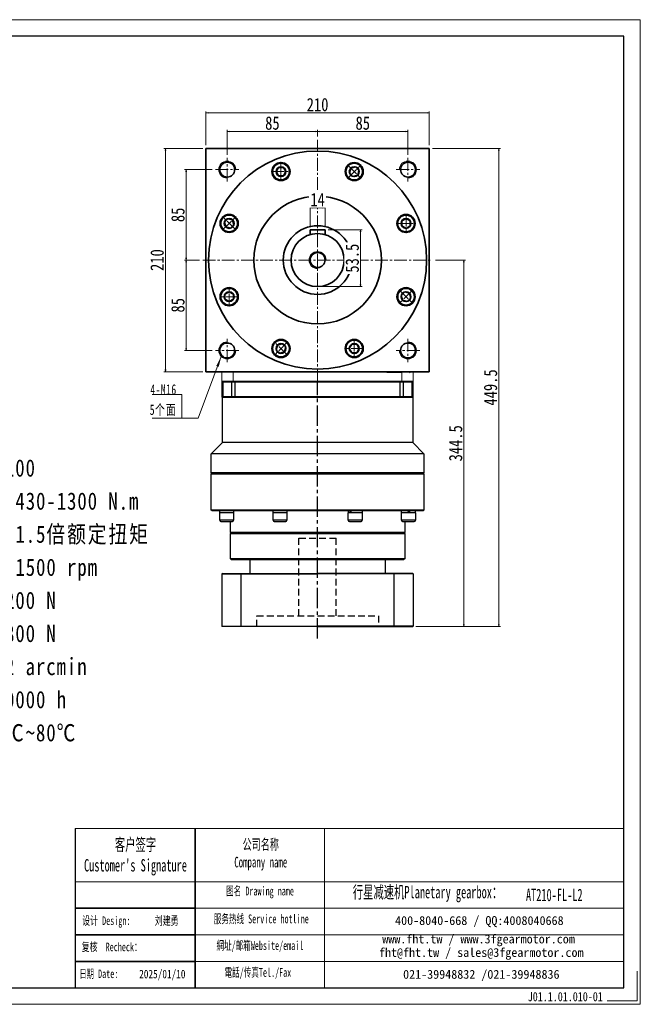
# Model space of a CAD drawing. Header units: millimetres. Extents: x 4285 to 5600, y 2125 to 3050.
# Tile 4 of 4: x 5017 to 5600, y 2125 to 3050. Entities that reach past the tile are written whole.
import ezdxf

# ---------------------------------------------------------------- set-up
doc = ezdxf.new("R2010")
doc.units = ezdxf.units.MM
doc.set_wipeout_variables(frame=1)
doc.header["$PDSIZE"] = -5
for name, pattern in [('CENTER2', [28.575, 19.05, -3.175, 3.175, -3.175]), ('DASHED2', [9.525, 6.35, -3.175]), ('点画线', [18, 12, -2, 2, -2])]:
    doc.linetypes.add(name, pattern=pattern)
doc.layers.get('0').update_dxf_attribs({"lineweight": 35})
for name, color, linetype in [('1轮廓实线层', 7, 'Continuous'), ('3中心线层', 1, 'CENTER2'), ('4虚线层', 6, 'DASHED2'), ('6文字层', 3, 'Continuous'), ('7标注层', 4, 'Continuous')]:
    doc.layers.add(name, color=color, linetype=linetype)
for name, color, linetype, lineweight in [('SLD-0', 7, 'Continuous', 18), ('中心线层', 1, '点画线', 18), ('图框_外框线', 7, 'Continuous', 18), ('尺寸线层', 3, 'Continuous', 18), ('粗实线', 7, 'Continuous', 50), ('粗实线层', 7, 'Continuous', 35)]:
    doc.layers.add(name, color=color, linetype=linetype, lineweight=lineweight)
doc.styles.add('SLDTEXTSTYLE4', font='SimSun.ttf', dxfattribs={"width": 0.611111})
doc.styles.get("Standard").update_dxf_attribs({"font": 'SimSun.ttf'})
doc.styles.add('宋体', font='SimSun.ttf', dxfattribs={"width": 0.8})
doc.styles.add('标准', font='txt', dxfattribs={"width": 0.667})
doc.styles.add('样式 1', font='txt', dxfattribs={"width": 0.8})
doc.dimstyles.new('A水平标注$0', dxfattribs={"dimtxt": 3.5, "dimasz": 2, "dimexe": 1.5, "dimexo": 3, "dimgap": 1.1, "dimtad": 1, "dimtoh": 1, "dimdec": 4, "dimdsep": 46, "dimtxsty": '宋体', "dimblk": 'OPEN', "dimcen": 3, "dimclrd": 3, "dimclre": 3, "dimclrt": 6, "dimadec": 0, "dimazin": 0, "dimtm": 1e-09, "dimtfac": 1, "dimtdec": 4, "dimtix": 1, "dimtmove": 0, "dimatfit": 3, "dimldrblk": 'OPEN', "dimfxl": 0, "dimlwd": 13, "dimlwe": 13, "dimarcsym": 0})

# ---------------------------------------------------------------- blocks, each defined once
blk = doc.blocks.new('*X18')
at = {"layer": '尺寸线层', "linetype": 'Continuous'}
blk.add_hatch(color=0, dxfattribs=at).paths.add_polyline_path([(36.94, 58.02), (34.64, 48.31), (32.32, 49.17)], flags=0)
at = {"layer": '尺寸线层', "color": 0, "linetype": 'Continuous'}
blk.add_line((36.94, 58.02), (15.29, 0), dxfattribs=at)
at = {"layer": '尺寸线层', "color": 0}
for p, q in [((0, 22.2), (-28.12, 22.2)), ((0, 0), (0, 22.2)), ((0, 0), (-28.12, 0)), ((15.29, 0), (0, 0))]:
    blk.add_line(p, q, dxfattribs=at)
at = {"layer": '尺寸线层', "color": 0, "insert": (-4.95, 1.98), "char_height": 9.9, "width": 46.3445, "attachment_point": 9, "line_spacing_factor": 1.15057, "style": '标准'}
blk.add_mtext('\\T1.1;4-M16\\P5个面', dxfattribs=at)
blk = doc.blocks.new('_Open')
at = {"color": 0, "linetype": 'ByBlock', "lineweight": -2}
for p, q in [((-1, 0.17), (0, 0)), ((-1, -0.17), (0, 0)), ((0, 0), (-1, 0))]:
    blk.add_line(p, q, dxfattribs=at)
blk = doc.blocks.new('*X19')
at = {"layer": 'Defpoints', "color": 0, "transparency": 16777216}
for p in [(5401.91, 2962.47), (5191.91, 2929.17), (5401.91, 2929.17)]:
    blk.add_point(p, dxfattribs=at)
at = {"layer": '尺寸线层', "color": 3, "lineweight": 13, "transparency": 16777216}
for p, q in [((5191.91, 2932.17), (5191.91, 2963.97)), ((5193.91, 2962.47), (5399.91, 2962.47)), ((5401.91, 2932.17), (5401.91, 2963.97))]:
    blk.add_line(p, q, dxfattribs=at)
at = {"layer": '尺寸线层', "color": 3, "lineweight": 13, "transparency": 16777216, "xscale": 2, "yscale": 2, "zscale": 2, "rotation": 180}
blk.add_blockref('_Open', (5191.91, 2962.47), dxfattribs=at)
at = {"layer": '尺寸线层', "color": 3, "lineweight": 13, "transparency": 16777216, "xscale": 2, "yscale": 2, "zscale": 2}
blk.add_blockref('_Open', (5401.91, 2962.47), dxfattribs=at)
at = {"layer": '尺寸线层', "color": 6, "transparency": 16777216, "insert": (5296.91, 2970.22), "char_height": 12.5, "attachment_point": 5, "style": '宋体'}
blk.add_mtext('210', dxfattribs=at)
blk = doc.blocks.new('*X20')
at = {"layer": 'Defpoints', "color": 0, "transparency": 16777216}
for p in [(5153.75, 2929.17), (5191.91, 2929.17), (5191.91, 2719.17)]:
    blk.add_point(p, dxfattribs=at)
at = {"layer": '尺寸线层', "color": 3, "lineweight": 13, "transparency": 16777216}
for p, q in [((5188.91, 2929.17), (5152.25, 2929.17)), ((5153.75, 2721.17), (5153.75, 2927.17)), ((5188.91, 2719.17), (5152.25, 2719.17))]:
    blk.add_line(p, q, dxfattribs=at)
at = {"layer": '尺寸线层', "color": 3, "lineweight": 13, "transparency": 16777216, "xscale": 2, "yscale": 2, "zscale": 2}
for p, rotation in [((5153.75, 2929.17), 90), ((5153.75, 2719.17), 270)]:
    blk.add_blockref('_Open', p, dxfattribs=dict(at, rotation=rotation))
at = {"layer": '尺寸线层', "color": 6, "transparency": 16777216, "insert": (5146, 2824.17), "char_height": 12.5, "attachment_point": 5, "rotation": 90, "style": '宋体'}
blk.add_mtext('210', dxfattribs=at)
blk = doc.blocks.new('*X21')
at = {"layer": 'Defpoints', "color": 0, "transparency": 16777216}
for p in [(5296.91, 2945.1), (5296.91, 2937.28), (5211.91, 2920.17)]:
    blk.add_point(p, dxfattribs=at)
at = {"layer": '尺寸线层', "color": 3, "lineweight": 13, "transparency": 16777216}
for p, q in [((5211.91, 2923.17), (5211.91, 2946.6)), ((5213.91, 2945.1), (5294.91, 2945.1)), ((5296.91, 2940.28), (5296.91, 2946.6))]:
    blk.add_line(p, q, dxfattribs=at)
at = {"layer": '尺寸线层', "color": 3, "lineweight": 13, "transparency": 16777216, "xscale": 2, "yscale": 2, "zscale": 2, "rotation": 180}
blk.add_blockref('_Open', (5211.91, 2945.1), dxfattribs=at)
at = {"layer": '尺寸线层', "color": 3, "lineweight": 13, "transparency": 16777216, "xscale": 2, "yscale": 2, "zscale": 2}
blk.add_blockref('_Open', (5296.91, 2945.1), dxfattribs=at)
at = {"layer": '尺寸线层', "color": 6, "transparency": 16777216, "insert": (5254.41, 2952.85), "char_height": 12.5, "attachment_point": 5, "style": '宋体'}
blk.add_mtext('85', dxfattribs=at)
blk = doc.blocks.new('*X22')
at = {"layer": 'Defpoints', "color": 0, "transparency": 16777216}
for p in [(5381.91, 2945.1), (5296.91, 2937.28), (5381.91, 2920.17)]:
    blk.add_point(p, dxfattribs=at)
at = {"layer": '尺寸线层', "color": 3, "lineweight": 13, "transparency": 16777216}
for p, q in [((5296.91, 2940.28), (5296.91, 2946.6)), ((5298.91, 2945.1), (5379.91, 2945.1)), ((5381.91, 2923.17), (5381.91, 2946.6))]:
    blk.add_line(p, q, dxfattribs=at)
at = {"layer": '尺寸线层', "color": 3, "lineweight": 13, "transparency": 16777216, "xscale": 2, "yscale": 2, "zscale": 2, "rotation": 180}
blk.add_blockref('_Open', (5296.91, 2945.1), dxfattribs=at)
at = {"layer": '尺寸线层', "color": 3, "lineweight": 13, "transparency": 16777216, "xscale": 2, "yscale": 2, "zscale": 2}
blk.add_blockref('_Open', (5381.91, 2945.1), dxfattribs=at)
at = {"layer": '尺寸线层', "color": 6, "transparency": 16777216, "insert": (5339.41, 2952.85), "char_height": 12.5, "attachment_point": 5, "style": '宋体'}
blk.add_mtext('85', dxfattribs=at)
blk = doc.blocks.new('*X23')
at = {"layer": 'Defpoints', "color": 0, "transparency": 16777216}
for p in [(5173.34, 2909.17), (5200.91, 2909.17), (5188.91, 2824.17)]:
    blk.add_point(p, dxfattribs=at)
at = {"layer": '尺寸线层', "color": 3, "lineweight": 13, "transparency": 16777216}
for p, q in [((5197.91, 2909.17), (5171.84, 2909.17)), ((5173.34, 2826.17), (5173.34, 2907.17)), ((5185.91, 2824.17), (5171.84, 2824.17))]:
    blk.add_line(p, q, dxfattribs=at)
at = {"layer": '尺寸线层', "color": 3, "lineweight": 13, "transparency": 16777216, "xscale": 2, "yscale": 2, "zscale": 2}
for p, rotation in [((5173.34, 2909.17), 90), ((5173.34, 2824.17), 270)]:
    blk.add_blockref('_Open', p, dxfattribs=dict(at, rotation=rotation))
at = {"layer": '尺寸线层', "color": 6, "transparency": 16777216, "insert": (5165.59, 2866.67), "char_height": 12.5, "attachment_point": 5, "rotation": 90, "style": '宋体'}
blk.add_mtext('85', dxfattribs=at)
blk = doc.blocks.new('*X24')
at = {"layer": 'Defpoints', "color": 0, "transparency": 16777216}
for p in [(5188.91, 2824.17), (5173.34, 2739.17), (5200.91, 2739.17)]:
    blk.add_point(p, dxfattribs=at)
at = {"layer": '尺寸线层', "color": 3, "lineweight": 13, "transparency": 16777216}
for p, q in [((5185.91, 2824.17), (5171.84, 2824.17)), ((5173.34, 2822.17), (5173.34, 2741.17)), ((5197.91, 2739.17), (5171.84, 2739.17))]:
    blk.add_line(p, q, dxfattribs=at)
at = {"layer": '尺寸线层', "color": 3, "lineweight": 13, "transparency": 16777216, "xscale": 2, "yscale": 2, "zscale": 2}
for p, rotation in [((5173.34, 2824.17), 90), ((5173.34, 2739.17), 270)]:
    blk.add_blockref('_Open', p, dxfattribs=dict(at, rotation=rotation))
at = {"layer": '尺寸线层', "color": 6, "transparency": 16777216, "insert": (5165.59, 2781.67), "char_height": 12.5, "attachment_point": 5, "rotation": 90, "style": '宋体'}
blk.add_mtext('85', dxfattribs=at)
blk = doc.blocks.new('*X25')
at = {"layer": '中心线层', "linetype": '点画线', "lineweight": 18}
for p, q in [((-9.12, 0), (9.12, 0)), ((0, -9.12), (0, 9.12))]:
    blk.add_line(p, q, dxfattribs=at)
at = {"layer": '粗实线层'}
for p, q in [((-4.62, 0), (-2.31, 4)), ((-4.62, 0), (-2.31, -4)), ((-2.31, 4), (2.31, 4)), ((4.62, 0), (2.31, 4)), ((4.62, 0), (2.31, 4)), ((4.62, 0), (2.31, -4)), ((-2.31, -4), (2.31, -4))]:
    blk.add_line(p, q, dxfattribs=at)
blk.add_circle((0, 0), 4.62, dxfattribs=at)
for start, end in [(0, 180), (180, 360)]:
    blk.add_arc((0, 0), 7.87, start, end, dxfattribs=at)
blk = doc.blocks.new('*X34')
at = {"layer": 'Defpoints', "color": 0, "transparency": 16777216}
for p in [(5289.91, 2852.67), (5303.91, 2852.67)]:
    blk.add_point(p, dxfattribs=at)
at = {"layer": '尺寸线层', "color": 3, "lineweight": 13, "transparency": 16777216}
for p, q in [((5289.91, 2855.67), (5289.91, 2874.72)), ((5301.91, 2873.22), (5291.91, 2873.22)), ((5303.91, 2855.67), (5303.91, 2874.72))]:
    blk.add_line(p, q, dxfattribs=at)
at = {"layer": '尺寸线层', "color": 3, "lineweight": 13, "transparency": 16777216, "xscale": 2, "yscale": 2, "zscale": 2, "rotation": 180}
blk.add_blockref('_Open', (5289.91, 2873.22), dxfattribs=at)
at = {"layer": '尺寸线层', "color": 3, "lineweight": 13, "transparency": 16777216, "xscale": 2, "yscale": 2, "zscale": 2}
blk.add_blockref('_Open', (5303.91, 2873.22), dxfattribs=at)
at = {"layer": '尺寸线层', "color": 6, "transparency": 16777216, "insert": (5296.91, 2880.97), "char_height": 12.5, "attachment_point": 5, "style": '宋体', "bg_fill": 3, "box_fill_scale": 1.1, "bg_fill_color": 256, "bg_fill_true_color": 13158600, "bg_fill_transparency": 0}
blk.add_mtext('14', dxfattribs=at)
at = {"layer": 'Defpoints', "color": 0, "transparency": 16777216}
blk.add_point((5289.91, 2873.22), dxfattribs=at)
blk = doc.blocks.new('*X35')
at = {"layer": 'Defpoints', "color": 0, "transparency": 16777216}
for p in [(5303.91, 2852.67), (5296.91, 2799.17), (5337.28, 2799.17)]:
    blk.add_point(p, dxfattribs=at)
at = {"layer": '尺寸线层', "color": 3, "lineweight": 13, "transparency": 16777216}
for p, q in [((5306.91, 2852.67), (5338.78, 2852.67)), ((5337.28, 2850.67), (5337.28, 2801.17)), ((5299.91, 2799.17), (5338.78, 2799.17))]:
    blk.add_line(p, q, dxfattribs=at)
at = {"layer": '尺寸线层', "color": 3, "lineweight": 13, "transparency": 16777216, "xscale": 2, "yscale": 2, "zscale": 2}
for p, rotation in [((5337.28, 2852.67), 90), ((5337.28, 2799.17), 270)]:
    blk.add_blockref('_Open', p, dxfattribs=dict(at, rotation=rotation))
at = {"layer": '尺寸线层', "color": 6, "transparency": 16777216, "insert": (5329.53, 2825.92), "char_height": 12.5, "attachment_point": 5, "rotation": 90, "style": '宋体', "bg_fill": 3, "box_fill_scale": 1.1, "bg_fill_color": 256, "bg_fill_true_color": 13158600, "bg_fill_transparency": 0}
blk.add_mtext('53.5', dxfattribs=at)
blk = doc.blocks.new('*X37')
at = {"layer": 'Defpoints', "color": 0, "transparency": 16777216}
for p in [(5401.91, 2929.17), (5467.33, 2929.17), (5386.42, 2479.67)]:
    blk.add_point(p, dxfattribs=at)
at = {"layer": '尺寸线层', "color": 3, "lineweight": 13, "transparency": 16777216}
for p, q in [((5404.91, 2929.17), (5468.83, 2929.17)), ((5467.33, 2481.67), (5467.33, 2927.17)), ((5389.42, 2479.67), (5468.83, 2479.67))]:
    blk.add_line(p, q, dxfattribs=at)
at = {"layer": '尺寸线层', "color": 3, "lineweight": 13, "transparency": 16777216, "xscale": 2, "yscale": 2, "zscale": 2}
for p, rotation in [((5467.33, 2929.17), 90), ((5467.33, 2479.67), 270)]:
    blk.add_blockref('_Open', p, dxfattribs=dict(at, rotation=rotation))
at = {"layer": '尺寸线层', "color": 6, "transparency": 16777216, "insert": (5459.58, 2704.42), "char_height": 12.5, "attachment_point": 5, "rotation": 90, "style": '宋体'}
blk.add_mtext('449.5', dxfattribs=at)
blk = doc.blocks.new('*X38')
at = {"layer": 'Defpoints', "color": 0, "transparency": 16777216}
for p in [(5404.91, 2824.17), (5434.51, 2824.17), (5386.42, 2479.67)]:
    blk.add_point(p, dxfattribs=at)
at = {"layer": '尺寸线层', "color": 3, "lineweight": 13, "transparency": 16777216}
for p, q in [((5407.91, 2824.17), (5436.01, 2824.17)), ((5434.51, 2481.67), (5434.51, 2822.17)), ((5389.42, 2479.67), (5436.01, 2479.67))]:
    blk.add_line(p, q, dxfattribs=at)
at = {"layer": '尺寸线层', "color": 3, "lineweight": 13, "transparency": 16777216, "xscale": 2, "yscale": 2, "zscale": 2}
for p, rotation in [((5434.51, 2824.17), 90), ((5434.51, 2479.67), 270)]:
    blk.add_blockref('_Open', p, dxfattribs=dict(at, rotation=rotation))
at = {"layer": '尺寸线层', "color": 6, "transparency": 16777216, "insert": (5426.76, 2651.92), "char_height": 12.5, "attachment_point": 5, "rotation": 90, "style": '宋体'}
blk.add_mtext('344.5', dxfattribs=at)

msp = doc.modelspace()

# ---------------------------------------------------------------- linework, layer by layer
at = {"color": 7, "linetype": 'Continuous', "lineweight": 15}
for p, q in [((5206.9143, 2719.1694), (5206.9143, 2710.1694)), ((5217.5417, 2710.1694), (5217.5417, 2719.1694)), ((5376.2868, 2719.1694), (5376.2868, 2710.1694)), ((5386.9143, 2710.1694), (5386.9143, 2719.1694)), ((5206.9143, 2710.1694), (5217.5417, 2710.1694)), ((5296.9143, 2710.1694), (5217.5417, 2710.1694)), ((5376.2868, 2710.1694), (5296.9143, 2710.1694)), ((5376.2868, 2710.1694), (5386.9143, 2710.1694))]:
    msp.add_line(p, q, dxfattribs=at)
msp.add_line((5181.895, 2289.7316), (5181.895, 2140.1199))
at = {"layer": '1轮廓实线层', "linetype": 'Continuous', "lineweight": 30}
for p, q in [((5206.9143, 2709.6694), (5207.4143, 2710.1694)), ((5206.9143, 2709.6694), (5208.2186, 2709.6694)), ((5206.9143, 2709.6694), (5206.9143, 2695.6694)), ((5208.5882, 2710.1694), (5207.4143, 2710.1694)), ((5208.2186, 2709.6694), (5208.5882, 2710.1694)), ((5208.2186, 2709.6694), (5216.0868, 2709.6694)), ((5208.2186, 2695.6694), (5208.2186, 2709.6694)), ((5216.4236, 2710.1694), (5208.5882, 2710.1694)), ((5216.0868, 2709.6694), (5216.4236, 2710.1694)), ((5216.0868, 2709.6694), (5219.4546, 2709.6694)), ((5216.0868, 2709.6694), (5216.0868, 2695.6694)), ((5219.4546, 2710.1694), (5216.4236, 2710.1694)), ((5374.3739, 2710.1694), (5219.4546, 2710.1694)), ((5219.4546, 2709.6694), (5219.4546, 2710.1694)), ((5219.4546, 2709.6694), (5374.3739, 2709.6694)), ((5219.4546, 2695.6694), (5219.4546, 2709.6694)), ((5377.405, 2710.1694), (5374.3739, 2710.1694)), ((5374.3739, 2709.6694), (5374.3739, 2710.1694)), ((5374.3739, 2709.6694), (5377.7417, 2709.6694)), ((5374.3739, 2709.6694), (5374.3739, 2695.6694)), ((5377.7417, 2709.6694), (5377.405, 2710.1694)), ((5385.2403, 2710.1694), (5377.405, 2710.1694)), ((5377.7417, 2695.6694), (5377.7417, 2709.6694)), ((5377.7417, 2709.6694), (5385.6099, 2709.6694)), ((5385.6099, 2709.6694), (5385.2403, 2710.1694)), ((5386.4143, 2710.1694), (5385.2403, 2710.1694)), ((5385.6099, 2709.6694), (5385.6099, 2695.6694)), ((5385.6099, 2709.6694), (5386.9143, 2709.6694)), ((5386.4143, 2710.1694), (5386.9143, 2709.6694)), ((5386.9143, 2695.6694), (5386.9143, 2709.6694)), ((5208.2186, 2695.6694), (5206.9143, 2695.6694)), ((5207.4143, 2695.1694), (5206.9143, 2695.6694)), ((5207.4143, 2652.6694), (5207.4143, 2695.1694)), ((5207.4143, 2695.1694), (5208.5882, 2695.1694)), ((5216.0868, 2695.6694), (5208.2186, 2695.6694)), ((5208.5882, 2695.1694), (5208.2186, 2695.6694)), ((5208.5882, 2695.1694), (5216.4236, 2695.1694)), ((5219.4546, 2695.6694), (5216.0868, 2695.6694)), ((5216.4236, 2695.1694), (5216.0868, 2695.6694)), ((5216.4236, 2695.1694), (5219.4546, 2695.1694)), ((5374.3739, 2695.6694), (5219.4546, 2695.6694)), ((5219.4546, 2695.1694), (5219.4546, 2695.6694)), ((5219.4546, 2695.1694), (5296.9143, 2695.1694)), ((5296.9143, 2695.1694), (5374.3739, 2695.1694)), ((5377.7417, 2695.6694), (5374.3739, 2695.6694)), ((5374.3739, 2695.1694), (5374.3739, 2695.6694)), ((5374.3739, 2695.1694), (5377.405, 2695.1694)), ((5377.405, 2695.1694), (5377.7417, 2695.6694)), ((5377.405, 2695.1694), (5385.2403, 2695.1694)), ((5385.6099, 2695.6694), (5377.7417, 2695.6694)), ((5385.2403, 2695.1694), (5385.6099, 2695.6694)), ((5385.2403, 2695.1694), (5386.4143, 2695.1694)), ((5386.9143, 2695.6694), (5385.6099, 2695.6694)), ((5386.9143, 2695.6694), (5386.4143, 2695.1694)), ((5386.4143, 2695.1694), (5386.4143, 2652.6694)), ((5196.9143, 2642.1694), (5207.4143, 2652.6694)), ((5386.4143, 2652.6694), (5207.4143, 2652.6694)), ((5386.4143, 2652.6694), (5396.9143, 2642.1694)), ((5196.9143, 2624.1694), (5196.9143, 2642.1694)), ((5396.9143, 2642.1694), (5196.9143, 2642.1694)), ((5396.9143, 2642.1694), (5396.9143, 2624.1694)), ((5197.4143, 2623.6694), (5196.9143, 2624.1694)), ((5296.9143, 2624.1694), (5196.9143, 2624.1694)), ((5196.9143, 2623.1694), (5197.4143, 2623.6694)), ((5196.9143, 2589.1694), (5196.9143, 2623.1694)), ((5196.9143, 2623.1694), (5296.9143, 2623.1694)), ((5296.9143, 2623.6694), (5197.4143, 2623.6694)), ((5396.9143, 2624.1694), (5296.9143, 2624.1694)), ((5396.4143, 2623.6694), (5296.9143, 2623.6694)), ((5296.9143, 2623.1694), (5396.9143, 2623.1694)), ((5396.9143, 2624.1694), (5396.4143, 2623.6694)), ((5396.4143, 2623.6694), (5396.9143, 2623.1694)), ((5396.9143, 2623.1694), (5396.9143, 2589.1694)), ((5197.4143, 2588.6694), (5196.9143, 2589.1694)), ((5396.9143, 2589.1694), (5196.9143, 2589.1694)), ((5197.4143, 2588.6694), (5396.4143, 2588.6694)), ((5204.9554, 2579.5694), (5204.9554, 2586.5694)), ((5213.1377, 2586.5694), (5204.9554, 2586.5694)), ((5205.0154, 2586.5694), (5205.0154, 2588.6694)), ((5217.9554, 2586.5694), (5213.1377, 2586.5694)), ((5217.8954, 2588.6694), (5217.8954, 2586.5694)), ((5217.9554, 2586.5694), (5217.9554, 2579.5694)), ((5255.016, 2579.5694), (5255.016, 2586.5694)), ((5267.1452, 2586.5694), (5255.016, 2586.5694)), ((5255.076, 2588.2045), (5255.076, 2588.6694)), ((5268.016, 2586.5694), (5267.1452, 2586.5694)), ((5267.956, 2588.6694), (5267.956, 2586.5694)), ((5268.016, 2586.5694), (5268.016, 2579.5694)), ((5325.8125, 2579.5694), (5325.8125, 2586.5694)), ((5338.8125, 2586.5694), (5325.8125, 2586.5694)), ((5325.8725, 2586.5694), (5325.8725, 2588.6694)), ((5338.7525, 2588.6694), (5338.7525, 2586.5694)), ((5338.8125, 2586.5694), (5338.8125, 2579.5694)), ((5375.8731, 2579.5694), (5375.8731, 2586.5694)), ((5388.8731, 2586.5694), (5375.8731, 2586.5694)), ((5375.9331, 2586.5694), (5375.9331, 2588.6694)), ((5388.8131, 2588.6694), (5388.8131, 2586.5694)), ((5388.8731, 2586.5694), (5388.8731, 2579.5694)), ((5396.9143, 2589.1694), (5396.4143, 2588.6694)), ((5213.1377, 2579.5694), (5204.9554, 2579.5694)), ((5205.9554, 2578.5694), (5212.8789, 2578.5694)), ((5212.8789, 2578.5694), (5216.9554, 2578.5694)), ((5217.9554, 2579.5694), (5213.1377, 2579.5694)), ((5214.9143, 2568.1694), (5214.9143, 2578.5694)), ((5267.1452, 2579.5694), (5255.016, 2579.5694)), ((5256.016, 2578.5694), (5266.2792, 2578.5694)), ((5266.2792, 2578.5694), (5267.016, 2578.5694)), ((5268.016, 2579.5694), (5267.1452, 2579.5694)), ((5338.8125, 2579.5694), (5325.8125, 2579.5694)), ((5326.8125, 2578.5694), (5337.8125, 2578.5694)), ((5388.8731, 2579.5694), (5375.8731, 2579.5694)), ((5376.8731, 2578.5694), (5387.8731, 2578.5694)), ((5378.9143, 2578.5694), (5378.9143, 2568.1694)), ((5215.4143, 2567.6694), (5214.9143, 2568.1694)), ((5378.9143, 2568.1694), (5214.9143, 2568.1694)), ((5214.9143, 2567.1694), (5215.4143, 2567.6694)), ((5214.9143, 2543.4694), (5214.9143, 2567.1694)), ((5214.9143, 2567.1694), (5378.9143, 2567.1694)), ((5215.4143, 2567.6694), (5378.4143, 2567.6694)), ((5378.9143, 2568.1694), (5378.4143, 2567.6694)), ((5378.4143, 2567.6694), (5378.9143, 2567.1694)), ((5378.9143, 2567.1694), (5378.9143, 2543.4694)), ((5215.7143, 2542.6694), (5214.9143, 2543.4694)), ((5296.9143, 2543.4694), (5214.9143, 2543.4694)), ((5215.7143, 2542.6694), (5296.9143, 2542.6694)), ((5218.4143, 2542.5694), (5229.4143, 2542.5694)), ((5233.4143, 2529.6694), (5233.4143, 2542.6694)), ((5254.9143, 2542.5694), (5265.9143, 2542.5694)), ((5378.9143, 2543.4694), (5296.9143, 2543.4694)), ((5296.9143, 2542.6694), (5378.1143, 2542.6694)), ((5327.9143, 2542.5694), (5338.9143, 2542.5694)), ((5360.4143, 2542.6694), (5360.4143, 2529.6694)), ((5364.4143, 2542.5694), (5375.4143, 2542.5694)), ((5378.9143, 2543.4694), (5378.1143, 2542.6694)), ((5207.419, 2529.6694), (5206.919, 2529.1694)), ((5206.919, 2529.1694), (5206.919, 2480.1694)), ((5224.919, 2529.1694), (5225.1013, 2529.6694)), ((5224.919, 2480.1694), (5224.919, 2529.1694)), ((5368.919, 2529.1694), (5368.7368, 2529.6694)), ((5368.919, 2480.1694), (5368.919, 2529.1694)), ((5386.419, 2529.6694), (5386.919, 2529.1694)), ((5386.919, 2529.1694), (5386.919, 2480.1694)), ((5207.419, 2479.6694), (5206.919, 2480.1694)), ((5296.919, 2479.6694), (5207.419, 2479.6694)), ((5224.919, 2480.1694), (5225.1013, 2479.6694)), ((5296.919, 2479.6694), (5386.419, 2479.6694)), ((5368.919, 2480.1694), (5368.7368, 2479.6694)), ((5386.419, 2479.6694), (5386.919, 2480.1694))]:
    msp.add_line(p, q, dxfattribs=at)
at = {"layer": '1轮廓实线层'}
for p, q in [((5206.919, 2529.1694), (5296.919, 2529.1694)), ((5207.419, 2529.6694), (5296.919, 2529.6694)), ((5386.419, 2529.6694), (5296.919, 2529.6694)), ((5386.919, 2529.1694), (5296.919, 2529.1694)), ((5206.919, 2480.1694), (5296.919, 2480.1694)), ((5386.919, 2480.1694), (5296.919, 2480.1694))]:
    msp.add_line(p, q, dxfattribs=at)
at = {"layer": '1轮廓实线层', "linetype": 'Continuous', "lineweight": 30}
for centre, start, end in [((5205.9554, 2579.5694), 180, 270), ((5216.9554, 2579.5694), 270, 0), ((5256.016, 2579.5694), 180, 270), ((5267.016, 2579.5694), 270, 0), ((5326.8125, 2579.5694), 180, 270), ((5337.8125, 2579.5694), 270, 0), ((5376.8731, 2579.5694), 180, 270), ((5387.8731, 2579.5694), 270, 0), ((5218.4143, 2543.5694), 244.1580672, 270), ((5229.4143, 2543.5694), 270, 295.8419328), ((5254.9143, 2543.5694), 244.1580672, 270), ((5265.9143, 2543.5694), 270, 295.8419328), ((5327.9143, 2543.5694), 244.1580672, 270), ((5338.9143, 2543.5694), 270, 295.8419328), ((5364.4143, 2543.5694), 244.1580672, 270), ((5375.4143, 2543.5694), 270, 295.8419328)]:
    msp.add_arc(centre, 1, start, end, dxfattribs=at)
at = {"layer": '1轮廓实线层', "linetype": 'Continuous', "lineweight": 30, "extrusion": (0, 0, -1)}
for centre, major_axis, ratio, start_param, end_param in [((5261.516, 2588.6694), (0.402, 11.152), 0.57634879, 4.55557438, 4.69161724), ((5261.516, 2586.5694), (0.402, 11.152), 0.57634879, 4.69161724, 4.88101392), ((5332.3125, 2588.6694), (5.3605, 11.0184), 0.32391898, 4.36668928, 4.55608595), ((5332.3125, 2586.5694), (5.3605, 11.0184), 0.32391898, 4.55608595, 4.74548262), ((5382.3731, 2588.6694), (6.4369, 11.1538), 0.01805203, 1.56037889, 1.74977556), ((5382.3731, 2586.5694), (4.3379, 7.5167), 0.01805203, 1.27724822, 1.56037889), ((5382.3731, 2586.5694), (6.4369, 11.1538), 0.01805203, 1.37098221, 1.56037889)]:
    msp.add_ellipse(centre, major_axis=major_axis, ratio=ratio, start_param=start_param, end_param=end_param, dxfattribs=at)
at = {"layer": '3中心线层'}
msp.add_line((5296.919, 2468.4623), (5296.919, 2710.1694), dxfattribs=at)
at = {"layer": '4虚线层'}
for p, q in [((5279.419, 2562.6694), (5314.419, 2562.6694)), ((5279.419, 2489.6694), (5279.419, 2562.6694)), ((5314.419, 2489.6694), (5314.419, 2562.6694)), ((5239.769, 2489.6694), (5354.069, 2489.6694)), ((5239.769, 2479.6694), (5239.769, 2489.6694)), ((5354.069, 2489.6694), (5354.069, 2479.6694))]:
    msp.add_line(p, q, dxfattribs=at)
at = {"layer": '7标注层', "color": 0}
msp.add_line((5069.0364, 2289.7316), (5069.0364, 2140.1455), dxfattribs=at)
at = {"layer": '中心线层', "lineweight": 0}
msp.add_line((5296.9143, 2710.1694), (5296.9143, 2937.2781), dxfattribs=at)
at = {"layer": '中心线层'}
for p, q in [((5211.9143, 2898.1694), (5211.9143, 2920.1694)), ((5381.9143, 2920.1694), (5381.9143, 2898.1694)), ((5200.9143, 2909.1694), (5222.9143, 2909.1694)), ((5370.9143, 2909.1694), (5392.9143, 2909.1694)), ((5188.9143, 2824.1694), (5404.9143, 2824.1694)), ((5211.9143, 2728.1694), (5211.9143, 2750.1694)), ((5381.9143, 2750.1694), (5381.9143, 2728.1694)), ((5222.9143, 2739.1694), (5200.9143, 2739.1694)), ((5392.9143, 2739.1694), (5370.9143, 2739.1694))]:
    msp.add_line(p, q, dxfattribs=at)
at = {"layer": '图框_外框线'}
for p, q in [((5069.0364, 2289.7316), (5181.895, 2289.7316)), ((5181.895, 2289.7316), (5181.895, 2140.1455)), ((5181.895, 2289.7316), (5584.8329, 2289.7316)), ((5303.4926, 2289.7316), (5303.4926, 2140.1455)), ((5069.0364, 2239.8146), (5181.895, 2239.8146)), ((5181.895, 2239.8146), (5584.8329, 2239.8146)), ((5181.895, 2214.8561), (5584.8329, 2214.8561)), ((5181.895, 2189.8976), (5584.8329, 2189.8976)), ((5181.895, 2164.9391), (5584.8329, 2164.9391))]:
    msp.add_line(p, q, dxfattribs=at)
at = {"layer": '图框_外框线', "color": 3}
msp.add_lwpolyline([(5597.2983, 2155.7274), (5597.2983, 2127.6801), (5569.251, 2127.6801)], dxfattribs=at)
at = {"layer": '粗实线', "lineweight": 40}
for p, q in [((5361.9143, 2719.1694), (5375.9143, 2719.1694)), ((5384.4136, 2718.1694), (5383.4136, 2719.1694))]:
    msp.add_line(p, q, dxfattribs=at)
at = {"layer": '粗实线层'}
for p, q in [((5191.9143, 2719.1694), (5191.9143, 2929.1694)), ((5191.9143, 2929.1694), (5401.9143, 2929.1694)), ((5401.9143, 2719.1694), (5401.9143, 2929.1694)), ((5401.9143, 2719.1694), (5191.9143, 2719.1694)), ((5181.895, 2214.8561), (5069.0364, 2214.8561)), ((5181.895, 2189.8976), (5069.0364, 2189.8976)), ((5181.895, 2164.9391), (5069.0364, 2164.9391))]:
    msp.add_line(p, q, dxfattribs=at)
for centre, radius in [((5296.9143, 2824.1694), 102.5), ((5211.9143, 2909.1694), 7), ((5262.4727, 2907.3185), 8.5), ((5331.3558, 2907.3185), 8.5), ((5381.9143, 2909.1694), 7), ((5296.9143, 2824.1694), 60), ((5213.7651, 2858.6109), 8.5), ((5380.0634, 2858.6109), 8.5), ((5296.9143, 2824.1694), 32.25), ((5296.9143, 2824.1694), 25), ((5296.9143, 2824.1694), 7), ((5213.7651, 2789.7279), 8.5), ((5380.0634, 2789.7279), 8.5), ((5262.4727, 2741.0202), 8.5), ((5331.3558, 2741.0202), 8.5), ((5211.9143, 2739.1694), 7), ((5381.9143, 2739.1694), 7)]:
    msp.add_circle(centre, radius, dxfattribs=at)
at = {"layer": '粗实线层', "lineweight": 18}
for centre, start, end in [((5211.9143, 2909.1694), 0, 270), ((5381.9143, 2909.1694), 270, 180), ((5296.9143, 2824.1694), 360, 270), ((5211.9143, 2739.1694), 90, 0), ((5381.9143, 2739.1694), 180, 90)]:
    msp.add_arc(centre, 8, start, end, dxfattribs=at)

# ---------------------------------------------------------------- block references
at = {"layer": '尺寸线层'}
msp.add_blockref('*X18', (5169.3158, 2675.4963), dxfattribs=at)
at = {"layer": '粗实线层', "rotation": 315.0000000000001}
msp.add_blockref('*X25', (5331.3558, 2907.3185), dxfattribs=at)

# ---------------------------------------------------------------- texts
at = {"layer": '6文字层', "attachment_point": 1}
for s, insert, char_height, width, style in [('{\\fNSimSun|b0|i0|c134|p49;\\W0.667;\\C1;设计 \\fNSimSun|b0|i0|c0|p49;Design:      \\fNSimSun|b0|i0|c134|p49;刘建勇}', (5075.51, 2207.207), 8, 126.985339, '样式 1'), ('{\\fNSimSun|b0|i0|c134|p49;\\W0.667;\\C1;复核  Recheck：}', (5075.0112, 2182.5012), 8, 113.052497, '样式 1'), ('{\\fNSimSun|b0|i0|c134|p49;\\C1;2025/01/10}', (5129.1307, 2157.0141), 8, 33.533349, '样式 1'), ('J01.1.01.010-01', (5494.5492, 2136.0983), 8.649364, 46.819466, '宋体')]:
    msp.add_mtext(s, dxfattribs=dict(at, insert=insert, char_height=char_height, width=width, style=style))
at = {"layer": 'SLD-0', "color": 1, "attachment_point": 2, "style": 'SLDTEXTSTYLE4'}
for s, insert, char_height, width in [("{\\fSimSun|b1|i0|c134|p2;客户签字\\PCustomer's Signature}", (5125.6602, 2280.4968), 11.647301, 144.893623), ('{\\fSimSun|b1|i0|c134|p2;公司名称\\PCompany name}', (5243.465, 2279.8785), 9.983401, 129.253868), ('{\\fSimSun|b1|i0|c134|p2;图名 Drawing name}', (5242.7826, 2235.2139), 8.319501, 106.395467), ('{\\fSimSun|b1|i0|c134|p2;  \\H1.1667x;行星减速机Planetary gearbox\\fSimSun|b0|i0|c134|p2;：}', (5396.1578, 2235.8556), 9.983401, 157.015333), ('\\pt58.2365;AT210-FL-L2', (5519.4985, 2233.205), 11.647301, 84.762998), ('{\\fSimSun|b1|i0|c134|p2;服务热线 Service hotline}', (5243.9624, 2209.0534), 8.319501, 118.534771), ('{\\fSimSun|b1|i0|c134|p2;網址/邮箱Website/email}', (5242.667, 2183.988), 8.319501, 123.38354), ('{\\fNSimSun|b0|i0|c134|p49;日期 Date:}', (5091.2491, 2157.2487), 8, 48.103361), ('{\\fSimSun|b1|i0|c134|p2;電話/传真Tel./Fax}', (5240.803, 2158.7273), 8.319501, 124.867482)]:
    msp.add_mtext(s, dxfattribs=dict(at, insert=insert, char_height=char_height, width=width))
at = {"layer": 'SLD-0', "color": 1, "char_height": 8.319501, "attachment_point": 2}
for s, insert, width in [('{\\fSimSun|b1|i0|c134|p2;400-8040-668 / QQ:4008040668}', (5449.0412, 2207.4637), 242.225664), ('{\\fSimSun|b1|i0|c134|p2;www.fht.tw / www.3fgearmotor.com }', (5448.2741, 2190.1353), 242.498343), ('\\pt99.83401;{\\fSimSun|b1|i0|c134|p2;fht@fht.tw / sales@3fgearmotor.com }', (5450.8096, 2177.4669), 242.498343), ('{\\fSimSun|b1|i0|c134|p2;021-39948832 /021-39948836 }', (5450.8966, 2156.9083), 185.165829)]:
    msp.add_mtext(s, dxfattribs=dict(at, insert=insert, width=width))
at = {"layer": '尺寸线层', "insert": (4876.475, 2667.945), "char_height": 12.873497, "width": 306.00459, "attachment_point": 1, "line_spacing_factor": 1.15057, "style": '标准'}
msp.add_mtext('{\\fNSimSun|b0|i0|c134|p49;\\H1.25976x;\\W0.8;\\T1.1;性能参数：\\H0.7938x;\\T1;\\P\\H1.25976x;\\T1.1;减速比：1:15-100\\H0.7938x;\\T1;\\P\\H1.25976x;\\T1.1;额定输出力矩：430-1300 N.m\\H0.7938x;\\T1;\\P\\H1.25976x;\\T1.1;最大加速力矩：1.5倍额定扭矩\\H0.7938x;\\T1;\\P\\H1.25976x;\\T1.1;额定输入转速：1500 rpm\\H0.7938x;\\T1;\\P\\H1.25976x;\\T1.1;容许径向力：2200 N\\H0.7938x;\\T1;\\P\\H1.25976x;\\T1.1;容许轴向力：4800 N\\H0.7938x;\\T1;\\P\\H1.25976x;\\T1.1;回程间隙：≤12 arcmin\\H0.7938x;\\T1;\\P\\H1.25976x;\\T1.1;使用寿命：＞20000 h\\H0.7938x;\\T1;\\P\\H1.25976x;\\T1.1;使用温度：-10℃~80℃}', dxfattribs=at)

# ---------------------------------------------------------------- dimensions: what is measured, and where the dimension line sits
at = {"layer": '尺寸线层'}
for base, p1, p2, picture, middle in [((5401.9143, 2962.4674), (5191.9143, 2929.1694), (5401.9143, 2929.1694), '*X19', (5296.9143, 2962.4674)), ((5296.9143, 2945.102), (5211.9143, 2920.1694), (5296.9143, 2937.2781), '*X21', (5254.4143, 2945.102)), ((5381.9143, 2945.102), (5296.9143, 2937.2781), (5381.9143, 2920.1694), '*X22', (5339.4143, 2945.102))]:
    dim = msp.add_linear_dim(base=base, p1=p1, p2=p2, dimstyle='A水平标注$0', override={"dimtxt": 12.5, "dimgap": 1.5, "dimdec": 1, "dimpost": '<>', "dimblk": 'Open', "dimtvp": 0.1, "dimtfill": 0, "dimtfillclr": 256}, dxfattribs=at)
    dim.commit()
    dim.dimension.update_dxf_attribs({"geometry": picture, "text_midpoint": middle, "dimtype": 160})
for base, p1, p2, angle, picture, middle in [((5153.7459, 2929.1694), (5191.9143, 2719.1694), (5191.9143, 2929.1694), 90, '*X20', (5153.7459, 2824.1694)), ((5173.3402, 2909.1694), (5188.9143, 2824.1694), (5200.9143, 2909.1694), 90, '*X23', (5173.3402, 2866.6694)), ((5173.3402, 2739.1694), (5188.9143, 2824.1694), (5200.9143, 2739.1694), 270, '*X24', (5173.3402, 2781.6694))]:
    dim = msp.add_linear_dim(base=base, p1=p1, p2=p2, angle=angle, dimstyle='A水平标注$0', override={"dimtxt": 12.5, "dimgap": 1.5, "dimdec": 1, "dimpost": '<>', "dimblk": 'Open', "dimtvp": 0.1, "dimtfill": 0, "dimtfillclr": 256}, dxfattribs=at)
    dim.commit()
    dim.dimension.update_dxf_attribs({"geometry": picture, "text_midpoint": middle, "dimtype": 160})

# ---------------------------------------------------------------- next in the draw order: dimensions: what is measured, and where the dimension line sits
dim = msp.add_linear_dim(base=(5289.9143, 2873.2158), p1=(5303.9143, 2852.6694), p2=(5289.9143, 2852.6694), dimstyle='A水平标注$0', override={"dimtxt": 12.5, "dimgap": 1.5, "dimdec": 1, "dimpost": '<>', "dimblk": 'Open', "dimtvp": 0.1, "dimtfill": 1, "dimtfillclr": 256}, dxfattribs=at)
dim.commit()
dim.dimension.update_dxf_attribs({"geometry": '*X34', "text_midpoint": (5296.9143, 2873.2158), "dimtype": 160})

# ---------------------------------------------------------------- next in the draw order: wipeouts: each hides what was drawn before it
for points in [[(5270.3377, 2907.3185), (5270.2453, 2908.5212), (5270.2453, 2908.5212), (5269.5987, 2910.647), (5268.3835, 2912.5071), (5266.6965, 2913.9531), (5264.6724, 2914.8697), (5262.4727, 2915.1835), (5262.4727, 2915.1835), (5260.2731, 2914.8697), (5258.249, 2913.9531), (5256.562, 2912.5071), (5255.3468, 2910.647), (5254.7002, 2908.5212), (5254.7002, 2908.5212), (5254.6077, 2907.3185), (5254.6077, 2907.3185), (5254.8757, 2905.2829), (5255.6615, 2903.386), (5256.9114, 2901.7571), (5258.5402, 2900.5072), (5260.4371, 2899.7215), (5262.4727, 2899.4535), (5262.4727, 2899.4535), (5264.9032, 2899.8385), (5267.0957, 2900.9556), (5268.8357, 2902.6956), (5269.9528, 2904.8881)], [(5219.3265, 2864.1723), (5218.4107, 2864.9573), (5218.4107, 2864.9573), (5216.4504, 2866.0033), (5214.2757, 2866.4593), (5212.0604, 2866.2889), (5209.981, 2865.5057), (5208.2037, 2864.1723), (5208.2037, 2864.1723), (5206.8702, 2862.3949), (5206.0871, 2860.3156), (5205.9167, 2858.1002), (5206.3727, 2855.9256), (5207.4187, 2853.9653), (5207.4187, 2853.9653), (5208.2037, 2853.0495), (5208.2037, 2853.0495), (5209.8326, 2851.7996), (5211.7295, 2851.0139), (5213.7651, 2850.7459), (5215.8007, 2851.0139), (5217.6976, 2851.7996), (5219.3265, 2853.0495), (5219.3265, 2853.0495), (5220.7729, 2855.0402), (5221.5333, 2857.3805), (5221.5333, 2859.8412), (5220.7729, 2862.1815)], [(5380.0634, 2850.7459), (5381.2661, 2850.8384), (5381.2661, 2850.8384), (5383.3919, 2851.4849), (5385.252, 2852.7001), (5386.698, 2854.3871), (5387.6146, 2856.4112), (5387.9284, 2858.6109), (5387.9284, 2858.6109), (5387.6146, 2860.8105), (5386.698, 2862.8346), (5385.252, 2864.5216), (5383.3919, 2865.7369), (5381.2661, 2866.3834), (5381.2661, 2866.3834), (5380.0634, 2866.4759), (5380.0634, 2866.4759), (5378.0278, 2866.2079), (5376.1309, 2865.4222), (5374.502, 2864.1723), (5373.2521, 2862.5434), (5372.4664, 2860.6465), (5372.1984, 2858.6109), (5372.1984, 2858.6109), (5372.5834, 2856.1805), (5373.7005, 2853.9879), (5375.4405, 2852.248), (5377.633, 2851.1308)], [(5213.7651, 2797.5929), (5212.5624, 2797.5004), (5212.5624, 2797.5004), (5210.4367, 2796.8538), (5208.5765, 2795.6386), (5207.1305, 2793.9516), (5206.214, 2791.9275), (5205.9001, 2789.7279), (5205.9001, 2789.7279), (5206.214, 2787.5282), (5207.1305, 2785.5041), (5208.5765, 2783.8171), (5210.4367, 2782.6019), (5212.5624, 2781.9553), (5212.5624, 2781.9553), (5213.7651, 2781.8629), (5213.7651, 2781.8629), (5215.8007, 2782.1308), (5217.6976, 2782.9166), (5219.3265, 2784.1665), (5220.5764, 2785.7954), (5221.3621, 2787.6922), (5221.6301, 2789.7279), (5221.6301, 2789.7279), (5221.2452, 2792.1583), (5220.128, 2794.3508), (5218.388, 2796.0908), (5216.1955, 2797.2079)], [(5374.502, 2784.1665), (5375.4178, 2783.3815), (5375.4178, 2783.3815), (5377.3781, 2782.3355), (5379.5528, 2781.8794), (5381.7682, 2782.0498), (5383.8475, 2782.833), (5385.6248, 2784.1665), (5385.6248, 2784.1665), (5386.9583, 2785.9438), (5387.7414, 2788.0231), (5387.9118, 2790.2385), (5387.4558, 2792.4131), (5386.4098, 2794.3734), (5386.4098, 2794.3734), (5385.6248, 2795.2892), (5385.6248, 2795.2892), (5383.9959, 2796.5391), (5382.099, 2797.3249), (5380.0634, 2797.5929), (5378.0278, 2797.3249), (5376.1309, 2796.5391), (5374.502, 2795.2892), (5374.502, 2795.2892), (5373.0556, 2793.2985), (5372.2952, 2790.9582), (5372.2952, 2788.4975), (5373.0556, 2786.1572)], [(5256.9114, 2746.5816), (5256.1264, 2745.6658), (5256.1264, 2745.6658), (5255.0804, 2743.7055), (5254.6243, 2741.5308), (5254.7947, 2739.3155), (5255.5779, 2737.2361), (5256.9114, 2735.4588), (5256.9114, 2735.4588), (5258.6887, 2734.1254), (5260.768, 2733.3422), (5262.9834, 2733.1718), (5265.158, 2733.6278), (5267.1183, 2734.6738), (5267.1183, 2734.6738), (5268.0341, 2735.4588), (5268.0341, 2735.4588), (5269.284, 2737.0877), (5270.0698, 2738.9846), (5270.3377, 2741.0202), (5270.0698, 2743.0558), (5269.284, 2744.9527), (5268.0341, 2746.5816), (5268.0341, 2746.5816), (5266.0434, 2748.028), (5263.7031, 2748.7884), (5261.2424, 2748.7884), (5258.9021, 2748.028)], [(5323.4908, 2741.0202), (5323.5833, 2739.8176), (5323.5833, 2739.8176), (5324.2298, 2737.6918), (5325.445, 2735.8316), (5327.132, 2734.3856), (5329.1561, 2733.4691), (5331.3558, 2733.1552), (5331.3558, 2733.1552), (5333.5554, 2733.4691), (5335.5795, 2734.3856), (5337.2665, 2735.8316), (5338.4818, 2737.6918), (5339.1283, 2739.8176), (5339.1283, 2739.8176), (5339.2208, 2741.0202), (5339.2208, 2741.0202), (5338.9528, 2743.0558), (5338.1671, 2744.9527), (5336.9172, 2746.5816), (5335.2883, 2747.8315), (5333.3914, 2748.6172), (5331.3558, 2748.8852), (5331.3558, 2748.8852), (5328.9253, 2748.5003), (5326.7328, 2747.3831), (5324.9928, 2745.6431), (5323.8757, 2743.4506)]]:
    msp.add_wipeout(points).dxf.layer = '粗实线层'

# ---------------------------------------------------------------- next in the draw order: linework, layer by layer
at = {"layer": '粗实线层'}
for p, q in [((5303.9143, 2852.6694), (5289.9143, 2852.6694)), ((5289.9143, 2852.6694), (5289.9143, 2848.1694)), ((5303.9143, 2852.6694), (5303.9143, 2848.1694))]:
    msp.add_line(p, q, dxfattribs=at)

# ---------------------------------------------------------------- next in the draw order: block references
msp.add_blockref('*X25', (5262.4727, 2907.3185), dxfattribs=at)
for p, rotation in [((5213.7651, 2858.6109), 45.00000000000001), ((5380.0634, 2858.6109), 270), ((5213.7651, 2789.7279), 90), ((5380.0634, 2789.7279), 225.0000000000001), ((5262.4727, 2741.0202), 135.0000000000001), ((5331.3558, 2741.0202), 180)]:
    msp.add_blockref('*X25', p, dxfattribs=dict(at, rotation=rotation))

# ---------------------------------------------------------------- next in the draw order: dimensions: what is measured, and where the dimension line sits
at = {"layer": '尺寸线层'}
for base, p2, picture, middle in [((5467.3321, 2929.1694), (5401.9143, 2929.1694), '*X37', (5459.5821, 2704.4194)), ((5434.5062, 2824.1694), (5404.9143, 2824.1694), '*X38', (5426.7562, 2651.9194))]:
    dim = msp.add_linear_dim(base=base, p1=(5386.419, 2479.6694), p2=p2, angle=90, dimstyle='A水平标注$0', override={"dimtxt": 12.5, "dimgap": 1.5, "dimdec": 1, "dimpost": '<>', "dimblk": 'Open', "dimtvp": 0.1, "dimtfill": 0, "dimtfillclr": 256}, dxfattribs=at)
    dim.commit()
    dim.dimension.update_dxf_attribs({"geometry": picture, "text_midpoint": middle})

# ---------------------------------------------------------------- next in the draw order: dimensions: what is measured, and where the dimension line sits
dim = msp.add_linear_dim(base=(5337.2769, 2799.1694), p1=(5303.9143, 2852.6694), p2=(5296.9143, 2799.1694), angle=270, dimstyle='A水平标注$0', override={"dimtxt": 12.5, "dimgap": 1.5, "dimdec": 1, "dimpost": '<>', "dimblk": 'Open', "dimtvp": 0.1, "dimtfill": 1, "dimtfillclr": 256}, dxfattribs=at)
dim.commit()
dim.dimension.update_dxf_attribs({"geometry": '*X35', "text_midpoint": (5337.2769, 2825.9194), "dimtype": 160})

# ---------------------------------------------------------------- next in the draw order: linework, layer by layer
at = {"layer": '图框_外框线', "color": 3}
msp.add_lwpolyline([(4291.541, 2124.5637), (5600.4147, 2124.5637), (5600.4147, 3050.1243), (4291.541, 3050.1243)], close=True, dxfattribs=at)
at = {"layer": '图框_外框线', "color": 3, "lineweight": 25}
msp.add_lwpolyline([(4369.4502, 2140.1455), (5584.8329, 2140.1455), (5584.8329, 3034.5425), (4369.4502, 3034.5425)], close=True, dxfattribs=at)

doc.saveas('drawing.dxf')
